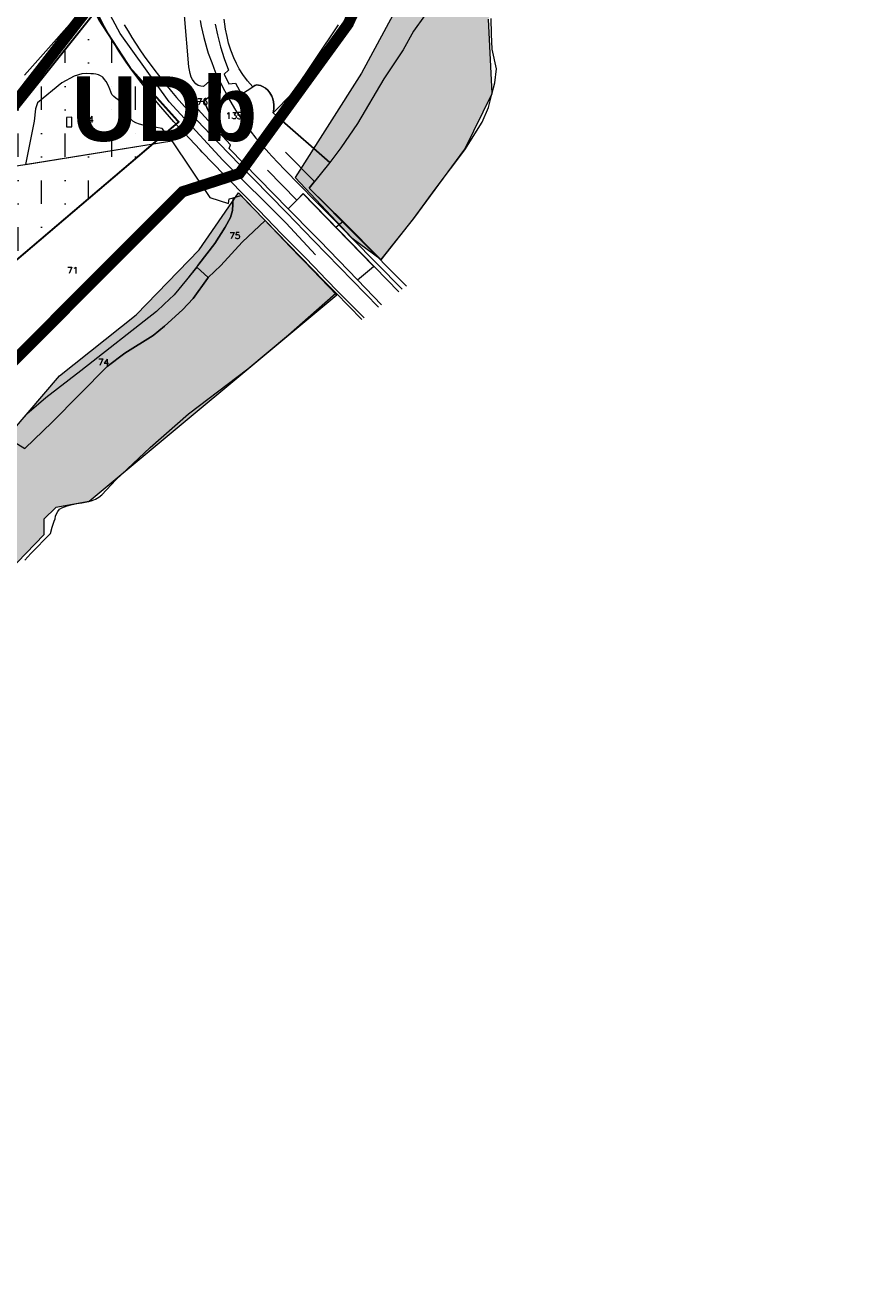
# Model space of a CAD drawing. Header units: metres. Extents: x 578835 to 593571, y 248557 to 255108.
# Tile 55 of 251: x 583226 to 583681, y 248789 to 249474. Entities that reach past the tile are written whole.
import ezdxf

# ---------------------------------------------------------------- set-up
doc = ezdxf.new("R2010")
doc.units = ezdxf.units.M
for name, pattern in [('CACHEX2', [0.75, 0.5, -0.25]), ('CONTINU', [0]), ('SOLID_LINE', [0])]:
    doc.linetypes.add(name, pattern=pattern)
for name, color, linetype, lineweight in [('Cad-BATIMENT_BATI_LEGER13', 7, 'SOLID_LINE', 0), ('Cad-HYDROGRAPHI_COURS_D_EAU28', 5, 'SOLID_LINE', 0), ('Cad-PARCELLAIRE_PARCELLE1', 250, 'SOLID_LINE', 0), ('Cad-RESEAU_ROUT_AXE_DE_VOIE26', 255, 'SOLID_LINE', 0), ('Cad-RESEAU_ROUT_LIMITE_DE_VOIE_P23', 8, 'SOLID_LINE', 0), ('Cad-SITE_PARTIC_FERROVIAIRE40', 251, 'SOLID_LINE', 0), ('Cad-TOPONYMIE_NUMERO_DE_PARCELL182', 250, 'SOLID_LINE', 0), ('PLU', 7, 'CACHEX2', 5), ('PPRI global - contour', 152, 'Continuous', 5), ('PPRI global - hachures', 152, 'Continuous', 5), ('Recul 75m', 7, 'CONTINU', 5)]:
    doc.layers.add(name, color=color, linetype=linetype, lineweight=lineweight)
doc.layers.add('PLU nom', color=7, linetype='Continuous')
doc.styles.get("Standard").update_dxf_attribs({"font": 'arialbd_0.ttf', "height": 50})
doc.styles.add('TEXTSTYLE_45_11', font='txt.shx', dxfattribs={"oblique": 50})

msp = doc.modelspace()

# ---------------------------------------------------------------- hatches: boundary and pattern name
at = {"layer": 'PPRI global - hachures', "ltscale": 0.4}
h = msp.add_hatch(dxfattribs=at)
h.set_pattern_fill('ANSI36', color=256, scale=2, style=0)
h.paths.add_polyline_path([(584066.5, 250379.34), (584062.37, 250383.47), (584043.41, 250459.25), (584013.35, 250450.76), (584002.24, 250450.11), (583982.63, 250452.72), (583973.49, 250455.99), (583889.77, 250518.96), (583895.65, 250528.1), (583977.99, 250662.67), (584030.07, 250749.63), (583918.43, 250756.91), (583664.41, 250783.59), (583631.24, 250786.83), (583615.06, 250787.64), (583601.17, 250794.44), (583587.42, 250827.6), (583576.9, 250872.88), (583563.15, 250910.89), (583546.16, 250944.04), (583514.61, 250983.67), (583475.78, 251010.35), (583442.61, 251028.95), (583396.5, 251041.08), (583343.91, 251049.17), (583296.18, 251058.06), (583275.96, 251065.34), (583264.63, 251086.36), (583250.88, 251100.92), (583230.66, 251114.67), (583189.4, 251126.8), (583119.68, 251147.06), (583061.43, 251160.81), (583024.22, 251164.04), (582980.53, 251148.68), (582993.48, 251125.23), (583025.83, 251140.59), (583054.15, 251143.02), (583098.64, 251130.08), (583144.75, 251115.52), (583186.01, 251101.78), (583219.99, 251088.03), (583236.17, 251071.86), (583255.58, 251033.04), (583254.78, 251000.7), (583238.6, 250995.04), (583207.85, 250995.04), (583194.1, 251002.31), (583172.26, 251010.4), (583159.32, 250999.89), (583144.75, 250992.61), (583123.72, 250996.65), (583093.79, 251001.51), (583044.44, 251004.74), (583042.82, 250977.25), (583071.95, 250975.63), (583123.72, 250970.78), (583189.25, 250968.35), (583234.55, 250957.84), (583253.97, 250940.05), (583273.38, 250908.51), (583282.28, 250851.91), (583278.25, 250803.12), (583273.39, 250777.24), (583225.66, 250792.61), (583164.18, 250807.16), (583128.59, 250807.97), (583123.73, 250787.76), (583296.04, 250750.56), (583317.08, 251031.97), (583369.66, 251022.26), (583418.2, 250998.81), (583457.03, 250968.08), (583486.96, 250930.89), (583515.28, 250879.13), (583529.84, 250833.04), (583533.88, 250790.18), (583534.69, 250771.58), (583553.3, 250763.5), (583563.01, 250755.41), (583580, 250744.9), (583594.56, 250731.15), (583590.51, 250708.51), (583580.81, 250697.19), (583567.05, 250697.19), (583552.49, 250698.8), (583535.5, 250697.19), (583522.56, 250693.95), (583503.14, 250708.51), (583479.68, 250718.21), (583448.13, 250723.87), (583373.71, 250731.15), (583318.7, 250734.39), (583315.46, 250703.66), (583444.9, 250694.76), (583478.87, 250680.21), (583494.24, 250668.89), (583512.04, 250632.5), (583510.42, 250582.36), (583496.67, 250561.34), (583468.36, 250541.12), (583419.01, 250518.48), (583354.29, 250508.77), (583304.13, 250508.77), (583282.29, 250518.48), (583279.06, 250526.56), (583283.91, 250598.53), (583239.42, 250602.58), (583222.43, 250600.96), (583186.02, 250597.72), (583162.56, 250599.34), (583148, 250606.62), (583122.92, 250612.28), (583089.76, 250614.71), (583078.43, 250626.03), (583052.54, 250635.73), (583029.89, 250635.73), (583004.81, 250631.69), (582985.4, 250622.79), (582965.98, 250613.09), (582970.84, 250593.68), (583001.58, 250611.47), (583029.08, 250621.98), (583059.01, 250621.98), (583080.86, 250606.62), (583092.99, 250591.26), (583118.07, 250585.59), (583148.81, 250571.85), (583177.12, 250554.06), (583200.59, 250528.99), (583205.44, 250507.16), (583205.44, 250486.13), (583186.83, 250479.66), (583124.54, 250464.3), (583104.02, 250461.44), (583074.89, 250436.37), (583062.76, 250421.01), (583040.92, 250417.77), (583013.41, 250429.9), (582993.19, 250437.99), (582977.01, 250433.14), (582972.96, 250422.62), (582979.43, 250412.11), (583003.7, 250411.3), (583028.78, 250404.83), (583040.92, 250397.56), (583014.22, 250380.57), (582989.14, 250366.83), (582968.11, 250354.7), (582985.91, 250337.72), (583050.62, 250379.77), (583073.28, 250387.85), (583089.45, 250391.9), (583109.68, 250404.03), (583129.9, 250417.77), (583157.41, 250425.05), (583265.81, 250428.28), (583273.09, 250428.28), (583273.9, 250446.07), (583295.97, 250457.39), (583334.8, 250467.1), (583366.35, 250470.33), (583405.99, 250467.9), (583424.6, 250456.58), (583444.01, 250438.79), (583471.52, 250417.77), (583514.39, 250491.35), (583542.71, 250566.56), (583607.54, 250728.61), (583618.87, 250755.3), (583637.47, 250748.02), (583563.05, 250565.27), (583533.11, 250493.3), (583488.62, 250414.05), (583469.92, 250375), (583458.6, 250360.44), (583447.3, 250277.69), (583433.55, 250118.39), (583433.55, 250075.53), (583435.17, 250061.79), (583444.07, 250055.32), (583538.72, 249966.37), (583593.05, 249930.65), (583636.74, 249921.76), (583657.12, 249921.76), (583640.51, 249900.52), (583605.37, 249856.24), (583563.9, 249771.01), (583539.46, 249724.43), (583484.46, 249610.66), (583466.89, 249549.58), (583445.44, 249517.44), (583408.01, 249447.95), (583372.11, 249391.45), (583402.75, 249358.91), (583418.65, 249347.07), (583436.19, 249369.28), (583463.87, 249406.75), (583478.59, 249436.8), (583476.61, 249477.12), (583481.36, 249487.31), (583491.71, 249499.16), (583485.47, 249528.1), (583479.2, 249549.72), (583486.09, 249593.97), (583536.27, 249697.24), (583571.65, 249771.24), (583609.81, 249820.41), (583635.17, 249860.02), (583657.05, 249884.96), (583692.43, 249959.02), (583716.61, 250005.58), (583724.42, 250017.76), (583733.57, 250029.46), (583758.23, 250060.88), (583783.36, 250088.01), (583819.02, 250122.79), (583886.38, 250174.14), (583941.78, 250217.37), (583983.26, 250248.04), (584014.32, 250265.65), (584046.48, 250272.12), (584071.07, 250273.21)])
h = msp.add_hatch(dxfattribs=at)
h.set_pattern_fill('ANSI36', color=256, scale=2, style=0)
h.paths.add_polyline_path([(582226.48, 249330.93), (582240.31, 249335.18), (582271.16, 249205.47), (582295.62, 249110.84), (582307.32, 249042.79), (582332.85, 248993.88), (582367.95, 248932.21), (582408.37, 248887.56), (582442.41, 248883.31), (582484.96, 248883.31), (582549.84, 248887.56), (582624.3, 248902.44), (582672.16, 248909.89), (582733.86, 248910.95), (582801.93, 248920.52), (582863.62, 248941.78), (582906.17, 248968.36), (582983.82, 249036.41), (583026.37, 249086.38), (583052.96, 249111.9), (583068.91, 249136.36), (583110.57, 249166.24), (583157.38, 249180.06), (583178.65, 249202.39), (583219.07, 249254.49), (583244.6, 249284.26), (583286.08, 249317.22), (583320.12, 249352.31), (583341.39, 249383.14), (583394.58, 249327.85), (583260.55, 249216.21), (583242.47, 249213.02), (583236.09, 249206.65), (583236.09, 249198.14), (583197.8, 249158.8), (583191.41, 249146.04), (583190.35, 249130.09), (583092.49, 249077.99), (583057.39, 249045.03), (583025.48, 249017.39), (583009.53, 248992.94), (582997.66, 248979.77), (582976.39, 248969.14), (582966.81, 248963.83), (582966.81, 248953.19), (582980.64, 248925.55), (582987.02, 248901.1), (582986.21, 248893.03), (582976.2, 248880.84), (582962.04, 248866.06), (582941.46, 248866.29), (582884.95, 248868.83), (582853.7, 248867.43), (582826.13, 248860.22), (582790.01, 248846.54), (582766.07, 248831.9), (582751.46, 248811.27), (582736.63, 248791.46), (582723.53, 248789.48), (582688.61, 248794.66), (582621.52, 248802.93), (582549.31, 248810.21), (582516.67, 248819.16), (582479.25, 248824.54), (582443.22, 248827.45), (582401.96, 248830.71), (582365.44, 248834.62), (582338.73, 248841.31), (582334.77, 248855.08), (582334.7, 248861.95), (582338.55, 248879.8), (582329.72, 248899.69), (582310, 248930.15), (582275.34, 248998.73), (582253.91, 249033.96), (582244.46, 249051.11), (582241.37, 249061.64), (582245.06, 249090.18), (582241.37, 249140.98), (582229.44, 249222.96), (582211.27, 249310.47), (582206.83, 249329.49)])
at = {"layer": 'Recul 75m', "ltscale": 0.4}
h = msp.add_hatch(dxfattribs=at)
h.set_pattern_fill('MUDST', scale=2, angle=90, style=0)
h.paths.add_polyline_path([(582827.38, 249149.99), (582837.1, 249139.12), (582825.09, 249124.25), (582828.52, 249117.39), (582818.22, 249107.67), (582837.67, 249085.37), (582999, 249151.13), (583018.18, 249163.29), (583182.94, 249314.25), (583309, 249421.5), (583283.25, 249450.09), (583266.09, 249476.4), (583263.8, 249480.97), (583206.6, 249409.5), (583135.09, 249354.03), (583019.24, 249247.99), (582994.07, 249222.26), (582967.76, 249205.67), (582882.52, 249177.08), (582852.2, 249165.65)])

# ---------------------------------------------------------------- linework, layer by layer
at = {"layer": 'Cad-BATIMENT_BATI_LEGER13'}
msp.add_lwpolyline([(583251.25, 249418.87), (583251.24, 249424), (583248.36, 249423.98), (583248.37, 249418.85), (583251.25, 249418.87), (583251.25, 249418.87)], close=True, dxfattribs=at)
msp.add_lwpolyline([(583251.25, 249418.87), (583251.24, 249424), (583248.36, 249423.98), (583248.37, 249418.85), (583251.25, 249418.87), (583251.25, 249418.87)], close=True, dxfattribs=at)
at = {"layer": 'Cad-HYDROGRAPHI_COURS_D_EAU28'}
for points in [[(583395.33, 249474.02), (583370.39, 249436.95), (583360.13, 249426.5), (583360.13, 249426.5), (583360.13, 249426.5), (583363.61, 249423.33), (583375.05, 249435.44), (583400.67, 249474.24)], [(583442.09, 249478.92), (583436.1, 249470.63), (583430.52, 249460.46), (583420.11, 249444.88), (583405.8, 249420.61), (583396.84, 249407.49), (583390.74, 249399.63), (583382.52, 249389.35), (583379.69, 249385.77), (583379.69, 249385.77), (583379.69, 249385.77), (583397.93, 249367.68), (583418.55, 249346.88), (583436.16, 249369.08), (583447.77, 249385.09), (583463.8, 249406.5), (583473.2, 249421.33), (583476.65, 249429.31), (583478.52, 249436.6), (583480.16, 249442.64), (583481.02, 249450.19), (583478.56, 249460.9), (583478.37, 249469.03), (583478.09, 249477.47)], [(583225.68, 249184.54), (583229.09, 249188.17), (583239.65, 249198.98), (583240.61, 249202.29), (583241.65, 249205.61), (583242.13, 249206.87), (583242.43, 249208.23), (583242.89, 249209.62), (583243.53, 249210.89), (583244.5, 249212.09), (583245.76, 249212.86), (583247.28, 249213.43), (583248.71, 249213.99), (583251.29, 249214.66), (583253.89, 249215.1), (583256.58, 249215.54), (583258.45, 249215.93), (583260.31, 249216.3), (583262.16, 249216.79), (583264, 249217.5), (583265.73, 249218.65), (583267.35, 249219.9), (583274.93, 249227.89), (583293.59, 249245.39), (583314.26, 249263.6), (583346.45, 249287.92), (583368.41, 249306.36), (583379.01, 249315.83), (583394.07, 249329), (583355.75, 249368.17), (583343.45, 249356.56), (583331.89, 249343.88), (583325.01, 249337.41), (583324.55, 249336.92), (583316.89, 249326.03), (583311.12, 249319.97), (583301.4, 249311.03), (583295.21, 249306.05), (583279.84, 249296.52), (583270.39, 249289.26), (583240.57, 249259.14), (583225.68, 249244.96)]]:
    msp.add_lwpolyline(points, dxfattribs=at)
msp.add_lwpolyline([(583414.38, 249343.52), (583394, 249364.45), (583376.39, 249382.71), (583368.26, 249374.45), (583382.39, 249360.25), (583385.45, 249357.27), (583405.76, 249336.11), (583414.47, 249343.42), (583414.38, 249343.52), (583414.38, 249343.52)], close=True, dxfattribs=at)
at = {"layer": 'Cad-PARCELLAIRE_PARCELLE1'}
for points in [[(583328.84, 249474.39), (583329.98, 249468.58), (583331.59, 249462.13), (583333.69, 249455.73), (583336.02, 249449.57), (583333.66, 249447.26), (583336.23, 249442.12), (583339.83, 249442.53), (583342.97, 249436.44), (583349.07, 249440.4), (583349.61, 249440.9), (583350.23, 249441.28), (583351.29, 249441.48), (583352.29, 249441.35), (583353.29, 249441.2), (583354.75, 249440.54), (583356.06, 249439.76), (583357.21, 249438.74), (583358.41, 249437.17), (583359.38, 249435.47), (583359.99, 249433.96), (583360.37, 249432.43), (583360.59, 249430.77), (583360.53, 249428.65), (583360.13, 249426.5), (583363.61, 249423.33), (583390.74, 249399.63), (583379.69, 249385.77), (583397.93, 249367.68), (583394, 249364.45), (583376.39, 249382.71), (583368.26, 249374.45), (583336.25, 249407.23), (583337, 249409.19), (583330.46, 249416.34), (583322.58, 249432.73), (583322.58, 249432.73), (583322.58, 249432.73), (583330.5, 249439.64), (583327.71, 249445.42), (583322.5, 249440.64), (583320.99, 249440.85), (583319.64, 249441.29), (583318.33, 249442.19), (583317.34, 249443.22), (583316.49, 249444.49), (583315.8, 249445.77), (583315.24, 249447.62), (583314.83, 249449.48), (583314.45, 249451.22), (583312.12, 249479.01)], [(583395.33, 249474.02), (583370.39, 249436.95), (583360.13, 249426.5), (583360.53, 249428.65), (583360.59, 249430.77), (583360.37, 249432.43), (583359.99, 249433.96), (583359.38, 249435.47), (583358.41, 249437.17), (583357.21, 249438.74), (583356.06, 249439.76), (583354.75, 249440.54), (583353.29, 249441.2), (583352.29, 249441.35), (583351.29, 249441.48), (583350.23, 249441.28), (583349.61, 249440.9), (583349.07, 249440.4), (583346.16, 249443.72), (583343.64, 249447.19), (583341.83, 249450.17), (583340.26, 249453.04), (583338.85, 249456.17), (583337.19, 249460.26), (583336.05, 249464.07), (583335.16, 249467.78), (583334.43, 249471.62), (583333.64, 249477.13)], [(583442.09, 249478.92), (583436.1, 249470.63), (583430.52, 249460.46), (583420.11, 249444.88), (583405.8, 249420.61), (583396.84, 249407.49), (583390.74, 249399.63), (583363.61, 249423.33), (583375.05, 249435.44), (583400.67, 249474.24)], [(583221.27, 249397.75), (583305.32, 249411.34), (583325.85, 249380.72), (583335.94, 249377.33), (583336.39, 249379.93), (583338.56, 249380.45), (583338.15, 249373.61), (583337.06, 249369.85), (583334.12, 249364.58), (583328.5, 249355.76), (583319.95, 249344.57), (583313.32, 249336.1), (583306.49, 249328.06), (583301.15, 249322.93), (583296.94, 249319.01), (583255.98, 249286.95), (583237.09, 249272.33), (583226.78, 249263.44), (583215.77, 249251.05)]]:
    msp.add_lwpolyline(points, dxfattribs=at)
for points in [[(583305.32, 249411.34), (583300.15, 249417.93), (583295.97, 249418.59), (583292.89, 249419), (583289.77, 249419.74), (583287.83, 249420.24), (583285.88, 249420.98), (583284.14, 249421.95), (583282.89, 249423.18), (583281.87, 249424.55), (583281, 249426.03), (583279.92, 249428.17), (583278.93, 249430.2), (583277.63, 249431.88), (583276.18, 249433.43), (583275.03, 249434.34), (583273.88, 249435.25), (583272.89, 249436.28), (583272.27, 249437.79), (583271.73, 249439.3), (583270.81, 249441.46), (583269.74, 249443.38), (583268.9, 249444.53), (583267.9, 249445.67), (583266.76, 249446.47), (583265.56, 249447.04), (583264.23, 249447.27), (583262.89, 249447.48), (583261.48, 249447.48), (583259.08, 249447.61), (583256.54, 249447.51), (583252.44, 249446.17), (583245.72, 249442.71), (583232.62, 249431.81), (583231.47, 249428.59), (583230.79, 249421.96), (583226.15, 249398.49), (583305.32, 249411.34), (583305.32, 249411.34)], [(583330.46, 249416.34), (583314.21, 249434.15), (583316.02, 249433.3), (583317.71, 249432.78), (583319.88, 249432.51), (583321.84, 249432.67), (583322.58, 249432.73), (583330.46, 249416.34), (583330.46, 249416.34)], [(583338.56, 249380.45), (583342.67, 249381.68), (583355.75, 249368.17), (583343.45, 249356.56), (583331.89, 249343.88), (583325.01, 249337.41), (583318.77, 249343.02), (583319.95, 249344.57), (583328.5, 249355.76), (583334.12, 249364.58), (583337.06, 249369.85), (583338.15, 249373.61), (583338.56, 249380.45), (583338.56, 249380.45)], [(583313.32, 249336.1), (583306.49, 249328.06), (583301.15, 249322.93), (583296.94, 249319.01), (583255.98, 249286.95), (583237.09, 249272.33), (583226.78, 249263.44), (583215.77, 249251.05), (583225.68, 249244.96), (583240.57, 249259.14), (583270.39, 249289.26), (583279.84, 249296.52), (583295.21, 249306.05), (583301.4, 249311.03), (583311.12, 249319.97), (583316.89, 249326.03), (583324.55, 249336.92), (583325.01, 249337.41), (583318.77, 249343.02), (583313.32, 249336.1), (583313.32, 249336.1)]]:
    msp.add_lwpolyline(points, close=True, dxfattribs=at)
at = {"layer": 'Cad-RESEAU_ROUT_AXE_DE_VOIE26'}
msp.add_line((583265.46, 249491.67), (583225.58, 249446.82), dxfattribs=at)
msp.add_lwpolyline([(583383.06, 249349.67), (583367.13, 249366.77), (583332.87, 249400.8), (583303.79, 249432.41), (583277.33, 249469.39), (583265.46, 249491.67), (583252.91, 249528.38), (583243.95, 249585.53), (583239.03, 249632.53), (583236.47, 249651.02), (583235.32, 249666.47), (583235.27, 249752.77), (583235.52, 249756.31)], dxfattribs=at)
at = {"layer": 'Cad-RESEAU_ROUT_LIMITE_DE_VOIE_P23'}
for points in [[(583409.41, 249315.61), (583394.46, 249330.61), (583384.86, 249340.4), (583383.15, 249342.16), (583376.4, 249349.24), (583364.86, 249360.88), (583352.15, 249373.95), (583336.3, 249390.13), (583333.38, 249393.13), (583321.77, 249405.2), (583320.64, 249406.39), (583306.45, 249421.6), (583299.38, 249429.72), (583294.75, 249435.2), (583292.7, 249437.72), (583288.66, 249442.83), (583284.76, 249448.06), (583280.63, 249453.85), (583276.65, 249459.75), (583274.76, 249462.77), (583272.74, 249466.15), (583268.87, 249473.01), (583265.22, 249479.98)], [(583279.57, 249473.96), (583281.59, 249470.51), (583283.68, 249467.11), (583288.06, 249460.43), (583290.34, 249457.15), (583296.06, 249449.33), (583302.01, 249441.69), (583305.06, 249437.93), (583307.83, 249434.63), (583313.55, 249428.2), (583319.39, 249421.88), (583326.05, 249414.89), (583336.16, 249404.51), (583349.31, 249390.96), (583367.31, 249372.49), (583381.99, 249357.42), (583417.17, 249321.41)], [(583418.84, 249322.65), (583405.77, 249336.14), (583385.43, 249357.21), (583382.39, 249360.28), (583368.27, 249374.45), (583336.24, 249407.22), (583337.02, 249409.21)], [(583432.37, 249332.76), (583379.71, 249385.77), (583382.56, 249389.33), (583366.86, 249405.17)], [(583357.04, 249395.49), (583372.89, 249379.26), (583376.4, 249382.74), (583428.15, 249329.61)], [(583338.55, 249380.49), (583342.66, 249381.67), (583355.75, 249368.22), (583369.6, 249353.8), (583374.92, 249348.26), (583394.03, 249329.02), (583408.07, 249314.62)]]:
    msp.add_lwpolyline(points, dxfattribs=at)
at = {"layer": 'Cad-SITE_PARTIC_FERROVIAIRE40'}
msp.add_lwpolyline([(583320.67, 249476.38), (583321.26, 249473.31), (583322.68, 249467.18), (583324.25, 249461.19), (583325.03, 249458.69), (583326.86, 249453.6), (583328.84, 249448.64), (583329.97, 249446.06), (583332.46, 249440.91), (583335.19, 249435.79), (583336.65, 249433.13), (583339.8, 249427.93), (583343.2, 249422.86), (583344.61, 249420.74), (583347.67, 249416.65), (583350.81, 249412.68), (583352.17, 249411.12), (583357.73, 249404.79), (583359.45, 249402.92), (583366.23, 249395.8), (583374.6, 249387.35), (583382.63, 249379.11), (583392.37, 249369.22), (583393.8, 249367.78), (583402.72, 249358.71), (583430.02, 249331), (583430.02, 249331)], dxfattribs=at)
at = {"layer": 'PLU', "color": 7, "ltscale": 2, "const_width": 6}
for points in [[(583219.42, 249430.61), (583219.42, 249430.61), (583269.31, 249494.83), (583363.09, 249608.86), (583368.04, 249667.25), (583383.49, 249737.9), (583387.66, 249788.49)], [(582354.11, 248929.93), (582419.43, 248861.96), (582445.13, 248854.47), (582465.49, 248856.93), (582531.91, 248888.55), (582586.49, 248894.68), (582671.76, 248890.52), (582772.71, 248926.03), (582821.31, 248938.76), (582829.33, 248943.01), (582875.56, 248945.84), (582905.28, 248978.37), (582904.33, 248987.33), (582915.18, 249009.97), (583000.17, 249086.91), (583088.51, 249153), (583092.13, 249164.57), (583311.11, 249383.76), (583341.9, 249393.66), (583363.68, 249423.61), (583400.71, 249474.51), (583414.56, 249504.8)]]:
    msp.add_lwpolyline(points, dxfattribs=at)
at = {"layer": 'PPRI global - contour'}
for points in [[(583445.44, 249517.44), (583408.01, 249447.95), (583372.11, 249391.45), (583402.75, 249358.91), (583418.65, 249347.07), (583436.19, 249369.28), (583463.87, 249406.75), (583478.59, 249436.8), (583476.61, 249477.12)], [(583219.07, 249254.49), (583244.6, 249284.26), (583286.08, 249317.22), (583320.12, 249352.31), (583341.39, 249383.14), (583394.58, 249327.85), (583260.55, 249216.21), (583242.47, 249213.02), (583236.09, 249206.65), (583236.09, 249198.14), (583197.8, 249158.8)]]:
    msp.add_lwpolyline(points, dxfattribs=at).dxf.unprotected_set("ltscale", 0)
at = {"layer": 'Recul 75m', "color": 7, "ltscale": 0.4, "const_width": 1}
msp.add_lwpolyline([(582827.38, 249149.99), (582837.1, 249139.12), (582825.09, 249124.25), (582828.52, 249117.39), (582818.22, 249107.67), (582837.67, 249085.37), (582999, 249151.13), (583018.18, 249163.29), (583182.94, 249314.25), (583309, 249421.5), (583283.25, 249450.09), (583266.09, 249476.4), (583263.8, 249480.97), (583206.6, 249409.5), (583135.09, 249354.03), (583019.24, 249247.99), (582994.07, 249222.26), (582967.76, 249205.67), (582882.52, 249177.08), (582852.2, 249165.65)], close=True, dxfattribs=at)

# ---------------------------------------------------------------- texts
at = {"layer": 'Cad-TOPONYMIE_NUMERO_DE_PARCELL182', "style": 'TEXTSTYLE_45_11'}
for s, p in [('76', (583318.83, 249430.74)), ('134', (583254.02, 249421.22)), ('135', (583334.51, 249423.14)), ('75', (583336.41, 249358.31)), ('71', (583248.63, 249339.56)), ('74', (583265.31, 249289.85))]:
    msp.add_text(s, height=3.491, rotation=359.58868, dxfattribs=at).set_placement(p)
at = {"layer": 'PLU nom', "insert": (583301.34, 249446.18), "char_height": 35, "width": 195.3422, "attachment_point": 2}
msp.add_mtext('UDb', dxfattribs=at)

doc.saveas('drawing.dxf')
